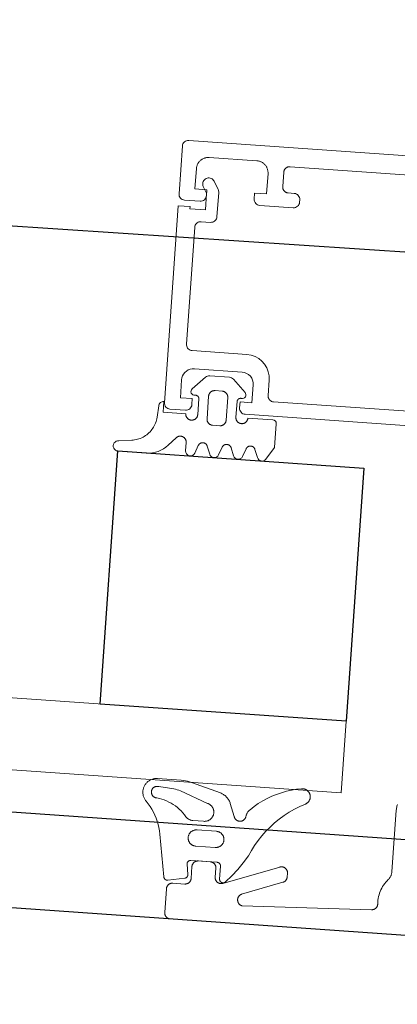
# Model space of a CAD drawing. Header units: metres. Extents: x 63115 to 703450, y -261936 to -53969.
# Tile 63 of 256: x 161062 to 161094, y -144077 to -143995. Entities that reach past the tile are written whole.
import ezdxf

# ---------------------------------------------------------------- set-up
doc = ezdxf.new("R2010")
doc.units = ezdxf.units.M
doc.layers.add('_01Hulplijnen', color=6, linetype='Continuous', plot=False)
for name, color, linetype in [('_02Binnenwanden', 2, 'Continuous'), ('_03-PROJECTION', 1, 'Continuous'), ('LAYER98', 7, 'Continuous')]:
    doc.layers.add(name, color=color, linetype=linetype)

# ---------------------------------------------------------------- blocks, each defined once
blk = doc.blocks.new('ruit_950x8')
at = {"layer": '_01Hulplijnen'}
blk.add_lwpolyline([(0, 0), (950, 0), (950, 8), (0, 8)], close=True, dxfattribs=at)
blk = doc.blocks.new('*U162')
at = {"layer": '_03-PROJECTION'}
blk.add_lwpolyline([(82.85, 12.5), (103.443, 12.5), (103.443, 33.704), (82.85, 33.704)], close=True, dxfattribs=at)
at = {"layer": 'LAYER98', "color": 7, "linetype": 'Continuous', "lineweight": 9}
for points in [[(99.35, 60), (50.35, 60)], [(99.85, 55.5), (99.85, 59.5)], [(92.55, 57.7), (92.551, 57.754), (92.556, 57.808), (92.563, 57.862), (92.574, 57.915), (92.586, 57.968), (92.603, 58.019), (92.622, 58.07), (92.643, 58.12), (92.667, 58.168), (92.694, 58.216), (92.722, 58.261), (92.754, 58.305), (92.788, 58.347), (92.825, 58.388), (92.863, 58.426), (92.903, 58.462), (92.945, 58.496), (92.989, 58.528), (93.035, 58.557), (93.082, 58.583), (93.13, 58.607), (93.18, 58.629), (93.231, 58.647), (93.283, 58.664), (93.335, 58.677), (93.388, 58.687), (93.442, 58.694), (93.496, 58.698), (93.55, 58.7)], [(93.55, 58.7), (97.55, 58.7)], [(97.55, 58.7), (97.604, 58.698), (97.659, 58.694), (97.712, 58.687), (97.765, 58.677), (97.818, 58.663), (97.87, 58.647), (97.92, 58.629), (97.97, 58.607), (98.019, 58.583), (98.066, 58.557), (98.112, 58.528), (98.156, 58.496), (98.198, 58.462), (98.238, 58.426), (98.276, 58.388), (98.312, 58.347), (98.346, 58.305), (98.377, 58.261), (98.407, 58.215), (98.434, 58.168), (98.458, 58.12), (98.479, 58.07), (98.498, 58.019), (98.514, 57.968), (98.527, 57.915), (98.537, 57.862), (98.544, 57.808), (98.548, 57.754), (98.55, 57.7)], [(75.15, 58.4), (90.75, 58.4)], [(90.75, 58.4), (90.777, 58.399), (90.804, 58.397), (90.832, 58.393), (90.858, 58.388), (90.884, 58.382), (90.91, 58.374), (90.935, 58.365), (90.96, 58.354), (90.985, 58.342), (91.008, 58.328), (91.031, 58.314), (91.053, 58.298), (91.074, 58.281), (91.094, 58.263), (91.113, 58.244), (91.131, 58.224), (91.148, 58.202), (91.164, 58.18), (91.178, 58.158), (91.192, 58.134), (91.204, 58.11), (91.214, 58.085), (91.224, 58.06), (91.232, 58.034), (91.239, 58.007), (91.244, 57.981), (91.248, 57.954), (91.25, 57.927), (91.25, 57.9)], [(91.25, 57.9), (91.25, 56.7)], [(93.55, 55.5), (93.55, 56), (92.55, 56), (92.55, 57.7)], [(98.55, 57.7), (98.55, 56), (97.55, 56), (97.55, 55.5)], [(79.31, 37.5), (93.05, 37.5), (93.147, 37.51), (93.241, 37.538), (93.328, 37.584), (93.404, 37.646), (93.465, 37.722), (93.512, 37.809), (93.541, 37.902), (93.55, 38), (93.55, 38.5), (92.55, 38.5), (92.55, 40), (92.569, 40.195), (92.625, 40.383), (92.718, 40.556), (92.842, 40.707), (92.995, 40.832), (93.167, 40.924), (93.355, 40.981), (93.55, 41), (97.55, 41), (97.723, 40.985), (97.892, 40.94), (98.05, 40.866), (98.193, 40.766), (98.316, 40.643), (98.416, 40.5), (98.49, 40.342), (98.535, 40.174), (98.55, 40), (98.55, 38.5), (97.55, 38.5), (97.55, 38), (97.559, 37.902), (97.588, 37.809), (97.634, 37.722), (97.697, 37.646), (97.772, 37.584), (97.859, 37.538), (97.953, 37.51), (98.05, 37.5), (99.35, 37.5), (99.448, 37.51), (99.542, 37.538), (99.627, 37.584), (99.704, 37.646), (99.765, 37.722), (99.812, 37.809), (99.84, 37.902), (99.85, 38), (99.85, 54.5), (98.85, 54.5), (98.85, 54.3), (97.55, 54.3), (97.55, 55.7), (97.866, 56.248), (97.903, 56.327), (97.925, 56.411), (97.933, 56.498), (97.925, 56.585), (97.903, 56.669), (97.866, 56.748), (97.816, 56.819), (97.754, 56.881), (97.683, 56.931), (97.604, 56.968), (97.52, 56.99), (97.433, 56.998), (97.346, 56.99), (97.262, 56.968), (97.183, 56.931), (97.112, 56.881), (97.05, 56.819), (97, 56.748), (96.617, 56.084), (96.588, 56.025), (96.567, 55.963), (96.554, 55.899), (96.55, 55.834), (96.55, 53.8), (96.557, 53.713), (96.58, 53.629), (96.617, 53.55), (96.667, 53.479), (96.728, 53.417), (96.799, 53.367), (96.878, 53.33), (96.963, 53.308), (97.05, 53.3), (97.85, 53.3), (97.937, 53.292), (98.021, 53.27), (98.1, 53.233), (98.171, 53.183), (98.233, 53.122), (98.283, 53.05), (98.32, 52.971), (98.342, 52.887), (98.35, 52.8), (98.35, 43), (98.342, 42.913), (98.32, 42.829), (98.283, 42.75), (98.233, 42.678), (98.171, 42.617), (98.1, 42.567), (98.021, 42.53), (97.937, 42.508), (97.85, 42.5), (93.25, 42.5), (92.903, 42.47), (92.566, 42.38), (92.25, 42.232), (91.964, 42.032), (91.717, 41.786), (91.517, 41.5), (91.371, 41.184), (91.28, 40.847), (91.25, 40.5), (91.25, 39.2), (91.243, 39.113), (91.22, 39.029), (91.183, 38.95), (91.133, 38.879), (91.072, 38.817), (91, 38.767), (90.92, 38.73), (90.836, 38.708), (90.75, 38.7), (79.479, 38.7)], [(90.75, 56.2), (90.25, 56.2)], [(91.25, 56.7), (91.25, 56.673), (91.248, 56.646), (91.244, 56.619), (91.239, 56.593), (91.232, 56.566), (91.224, 56.54), (91.214, 56.515), (91.204, 56.49), (91.192, 56.466), (91.178, 56.442), (91.165, 56.419), (91.148, 56.397), (91.131, 56.376), (91.113, 56.356), (91.094, 56.337), (91.074, 56.319), (91.053, 56.302), (91.031, 56.286), (91.008, 56.271), (90.985, 56.258), (90.96, 56.246), (90.935, 56.235), (90.91, 56.226), (90.884, 56.218), (90.858, 56.212), (90.832, 56.207), (90.804, 56.203), (90.777, 56.201), (90.75, 56.2)], [(89.75, 55.7), (89.75, 55.5)], [(90.25, 55), (93.05, 55)], [(98.05, 55), (99.35, 55)], [(93.188, 39.313), (94.229, 40.354)], [(94.583, 40.5), (96.222, 40.5)], [(96.576, 40.354), (97.617, 39.312)], [(93.802, 38.509), (93.802, 38.525), (93.8, 38.541), (93.798, 38.558), (93.795, 38.573), (93.792, 38.589), (93.787, 38.605), (93.781, 38.62), (93.774, 38.635), (93.767, 38.65), (93.759, 38.664), (93.75, 38.678), (93.741, 38.691), (93.73, 38.704), (93.719, 38.716), (93.708, 38.727), (93.696, 38.738), (93.683, 38.748), (93.669, 38.758), (93.656, 38.767), (93.642, 38.774), (93.627, 38.782), (93.612, 38.788), (93.596, 38.794), (93.581, 38.798), (93.565, 38.802), (93.549, 38.805), (93.533, 38.807), (93.517, 38.808), (93.5, 38.809), (93.484, 38.808), (93.468, 38.807), (93.452, 38.804)], [(95.102, 39.3), (95.076, 39.299), (95.048, 39.297), (95.021, 39.293), (94.995, 39.288), (94.968, 39.282), (94.943, 39.274), (94.917, 39.265), (94.892, 39.254), (94.869, 39.242), (94.844, 39.229), (94.822, 39.214), (94.8, 39.198), (94.779, 39.181), (94.758, 39.163), (94.74, 39.144), (94.721, 39.124), (94.705, 39.103), (94.689, 39.081), (94.674, 39.058), (94.661, 39.034), (94.649, 39.01), (94.638, 38.985), (94.628, 38.96), (94.621, 38.934), (94.614, 38.908), (94.609, 38.881), (94.605, 38.854), (94.603, 38.827), (94.602, 38.8)], [(94.602, 38.8), (94.602, 36.9)], [(95.703, 39.3), (95.102, 39.3)], [(96.203, 38.8), (96.202, 38.827), (96.2, 38.854), (96.196, 38.881), (96.191, 38.908), (96.184, 38.934), (96.176, 38.96), (96.167, 38.985), (96.156, 39.01), (96.144, 39.034), (96.13, 39.058), (96.116, 39.081), (96.1, 39.103), (96.083, 39.124), (96.065, 39.144), (96.046, 39.163), (96.026, 39.181), (96.005, 39.198), (95.983, 39.214), (95.96, 39.229), (95.937, 39.242), (95.913, 39.254), (95.887, 39.265), (95.862, 39.274), (95.836, 39.282), (95.81, 39.288), (95.784, 39.293), (95.756, 39.297), (95.729, 39.299), (95.703, 39.3)], [(96.203, 36.9), (96.203, 38.8)], [(97.353, 38.804), (97.337, 38.807), (97.321, 38.808), (97.304, 38.809), (97.289, 38.808), (97.272, 38.807), (97.255, 38.805), (97.24, 38.802), (97.224, 38.798), (97.208, 38.794), (97.193, 38.788), (97.178, 38.782), (97.164, 38.774), (97.149, 38.767), (97.135, 38.758), (97.122, 38.748), (97.109, 38.738), (97.097, 38.727), (97.085, 38.716), (97.075, 38.704), (97.064, 38.691), (97.054, 38.678), (97.045, 38.664), (97.038, 38.65), (97.031, 38.635), (97.024, 38.62), (97.018, 38.605), (97.013, 38.589), (97.009, 38.573), (97.006, 38.558), (97.004, 38.541), (97.002, 38.525), (97.002, 38.509)], [(93.802, 37.2), (93.802, 38.509)], [(97.002, 38.509), (97.002, 37.2)], [(98.002, 37.2), (99.903, 37.2), (99.903, 38.1)], [(90.703, 37.2), (92.802, 37.2)], [(92.802, 37.2), (92.803, 37.173), (92.805, 37.146), (92.809, 37.119), (92.814, 37.093), (92.821, 37.066), (92.829, 37.041), (92.838, 37.015), (92.849, 36.99), (92.861, 36.966), (92.875, 36.943), (92.889, 36.92), (92.905, 36.898), (92.921, 36.877), (92.94, 36.857), (92.958, 36.837), (92.979, 36.819), (93, 36.802), (93.022, 36.787), (93.044, 36.772), (93.068, 36.759), (93.092, 36.747), (93.118, 36.736), (93.143, 36.727), (93.168, 36.719), (93.195, 36.712), (93.221, 36.707), (93.249, 36.704), (93.275, 36.701), (93.302, 36.701), (93.33, 36.701), (93.356, 36.704), (93.383, 36.707), (93.41, 36.712), (93.436, 36.719), (93.462, 36.727), (93.488, 36.736), (93.512, 36.747), (93.537, 36.759), (93.56, 36.772), (93.583, 36.787), (93.605, 36.802), (93.625, 36.819), (93.646, 36.837), (93.666, 36.857), (93.683, 36.877), (93.701, 36.898), (93.716, 36.92), (93.731, 36.943), (93.744, 36.966), (93.756, 36.99), (93.767, 37.015), (93.776, 37.041), (93.784, 37.066), (93.791, 37.093), (93.795, 37.119), (93.799, 37.146), (93.801, 37.173), (93.802, 37.2)], [(97.002, 37.2), (97.003, 37.173), (97.005, 37.146), (97.009, 37.119), (97.014, 37.093), (97.021, 37.066), (97.029, 37.041), (97.038, 37.015), (97.048, 36.99), (97.061, 36.966), (97.074, 36.943), (97.088, 36.92), (97.105, 36.898), (97.122, 36.877), (97.139, 36.857), (97.159, 36.837), (97.179, 36.819), (97.2, 36.802), (97.222, 36.787), (97.245, 36.772), (97.268, 36.759), (97.292, 36.747), (97.318, 36.736), (97.343, 36.727), (97.369, 36.719), (97.395, 36.712), (97.421, 36.707), (97.449, 36.704), (97.475, 36.701), (97.502, 36.701), (97.53, 36.701), (97.556, 36.704), (97.583, 36.707), (97.61, 36.712), (97.636, 36.719), (97.662, 36.727), (97.687, 36.736), (97.712, 36.747), (97.737, 36.759), (97.76, 36.772), (97.783, 36.787), (97.805, 36.802), (97.826, 36.819), (97.846, 36.837), (97.865, 36.857), (97.883, 36.877), (97.9, 36.898), (97.917, 36.92), (97.93, 36.943), (97.944, 36.966), (97.956, 36.99), (97.966, 37.015), (97.976, 37.041), (97.984, 37.066), (97.991, 37.093), (97.996, 37.119), (98, 37.146), (98.001, 37.173), (98.002, 37.2)], [(100.302, 37.7), (100.38, 36.736)], [(91.065, 33.887), (90.403, 34.9), (90.403, 36.9)], [(94.602, 36.9), (94.603, 36.873), (94.605, 36.846), (94.609, 36.819), (94.614, 36.793), (94.621, 36.766), (94.628, 36.74), (94.638, 36.715), (94.649, 36.69), (94.661, 36.666), (94.674, 36.642), (94.689, 36.62), (94.705, 36.598), (94.721, 36.576), (94.74, 36.556), (94.758, 36.537), (94.779, 36.519), (94.799, 36.502), (94.822, 36.486), (94.844, 36.472), (94.868, 36.458), (94.892, 36.446), (94.917, 36.436), (94.943, 36.426), (94.968, 36.418), (94.995, 36.412), (95.021, 36.407), (95.048, 36.403), (95.076, 36.401), (95.102, 36.4)], [(95.102, 36.4), (95.703, 36.4)], [(95.703, 36.4), (95.729, 36.401), (95.756, 36.403), (95.784, 36.407), (95.81, 36.412), (95.836, 36.418), (95.862, 36.426), (95.887, 36.436), (95.913, 36.446), (95.937, 36.458), (95.96, 36.472), (95.983, 36.486), (96.005, 36.502), (96.026, 36.519), (96.046, 36.537), (96.065, 36.556), (96.083, 36.576), (96.1, 36.598), (96.116, 36.62), (96.13, 36.642), (96.144, 36.666), (96.156, 36.69), (96.167, 36.715), (96.176, 36.74), (96.184, 36.766), (96.191, 36.793), (96.196, 36.819), (96.2, 36.846), (96.202, 36.873), (96.203, 36.9)], [(100.38, 36.736), (100.393, 36.613), (100.414, 36.491), (100.44, 36.37), (100.473, 36.251), (100.513, 36.134), (100.559, 36.02), (100.612, 35.908), (100.669, 35.799), (100.734, 35.693), (100.804, 35.592), (100.879, 35.494), (100.96, 35.4), (101.046, 35.311), (101.136, 35.227), (101.232, 35.148), (101.331, 35.074), (101.434, 35.006), (101.541, 34.944), (101.65, 34.887), (101.763, 34.837), (101.878, 34.793), (101.997, 34.755), (102.116, 34.724), (102.237, 34.699), (102.359, 34.682)], [(92.029, 34.63), (91.773, 33.962)], [(92.776, 34.63), (92.768, 34.65), (92.758, 34.67), (92.748, 34.689), (92.736, 34.708), (92.724, 34.726), (92.71, 34.743), (92.696, 34.76), (92.68, 34.775), (92.665, 34.79), (92.647, 34.804), (92.629, 34.817), (92.611, 34.829), (92.592, 34.84), (92.573, 34.849), (92.552, 34.858), (92.532, 34.866), (92.511, 34.872), (92.49, 34.877), (92.468, 34.882), (92.447, 34.885), (92.424, 34.886), (92.403, 34.887), (92.38, 34.886), (92.359, 34.885), (92.337, 34.882), (92.316, 34.877), (92.294, 34.872), (92.274, 34.866), (92.253, 34.858), (92.233, 34.849), (92.213, 34.84), (92.195, 34.829), (92.176, 34.817), (92.159, 34.804), (92.141, 34.79), (92.125, 34.775), (92.11, 34.76), (92.095, 34.743), (92.082, 34.726), (92.069, 34.708), (92.058, 34.689), (92.047, 34.67), (92.038, 34.65), (92.029, 34.63)], [(93.029, 33.97), (92.776, 34.63)], [(94.029, 34.63), (93.776, 33.97)], [(94.776, 34.63), (94.768, 34.65), (94.758, 34.67), (94.748, 34.689), (94.736, 34.708), (94.724, 34.726), (94.71, 34.743), (94.696, 34.76), (94.68, 34.775), (94.665, 34.79), (94.647, 34.804), (94.629, 34.817), (94.611, 34.829), (94.592, 34.84), (94.573, 34.849), (94.552, 34.858), (94.532, 34.866), (94.511, 34.872), (94.49, 34.878), (94.468, 34.882), (94.447, 34.885), (94.424, 34.886), (94.403, 34.887), (94.38, 34.886), (94.359, 34.885), (94.337, 34.882), (94.316, 34.878), (94.294, 34.872), (94.274, 34.866), (94.253, 34.858), (94.233, 34.849), (94.213, 34.84), (94.195, 34.829), (94.176, 34.817), (94.159, 34.804), (94.141, 34.79), (94.125, 34.775), (94.11, 34.76), (94.095, 34.743), (94.082, 34.726), (94.069, 34.708), (94.058, 34.689), (94.047, 34.67), (94.038, 34.65), (94.029, 34.63)], [(95.029, 33.97), (94.776, 34.63)], [(96.029, 34.63), (95.776, 33.97)], [(96.776, 34.63), (96.768, 34.65), (96.758, 34.67), (96.748, 34.689), (96.736, 34.708), (96.724, 34.726), (96.71, 34.743), (96.696, 34.76), (96.68, 34.775), (96.665, 34.79), (96.647, 34.804), (96.629, 34.817), (96.611, 34.829), (96.592, 34.84), (96.573, 34.849), (96.552, 34.858), (96.532, 34.866), (96.511, 34.872), (96.49, 34.878), (96.468, 34.882), (96.447, 34.885), (96.424, 34.886), (96.403, 34.887), (96.38, 34.886), (96.359, 34.885), (96.337, 34.882), (96.316, 34.878), (96.294, 34.872), (96.274, 34.866), (96.253, 34.858), (96.233, 34.849), (96.213, 34.84), (96.195, 34.829), (96.176, 34.817), (96.159, 34.804), (96.141, 34.79), (96.125, 34.775), (96.11, 34.76), (96.095, 34.743), (96.082, 34.726), (96.069, 34.708), (96.058, 34.689), (96.047, 34.67), (96.038, 34.65), (96.029, 34.63)], [(97.029, 33.971), (96.776, 34.63)], [(98.673, 35.135), (98.655, 35.155), (98.635, 35.174), (98.614, 35.191), (98.592, 35.208), (98.57, 35.223), (98.546, 35.237), (98.522, 35.25), (98.497, 35.261), (98.471, 35.271), (98.446, 35.28), (98.418, 35.287), (98.392, 35.292), (98.365, 35.296), (98.338, 35.299), (98.311, 35.3), (98.284, 35.3), (98.256, 35.298), (98.229, 35.295), (98.202, 35.29), (98.175, 35.284), (98.149, 35.276), (98.124, 35.267), (98.098, 35.257), (98.074, 35.245), (98.049, 35.232), (98.026, 35.217), (98.003, 35.202), (97.982, 35.185), (97.961, 35.167), (97.942, 35.147), (97.924, 35.127), (97.907, 35.106), (97.89, 35.084), (97.875, 35.061), (97.862, 35.037), (97.85, 35.013), (97.838, 34.988), (97.83, 34.962), (97.821, 34.936), (97.814, 34.909), (97.809, 34.883), (97.805, 34.855), (97.803, 34.828), (97.802, 34.801)], [(97.802, 34.801), (97.802, 34.114)], [(99.281, 34.477), (98.673, 35.135)], [(102.359, 34.682), (103.435, 34.555)], [(103.443, 33.704), (101.045, 33.704)], [(82.85, 12.5), (82.85, 6.5)], [(78.071, 5.879), (78.095, 5.801), (78.115, 5.722), (78.13, 5.643), (78.141, 5.562), (78.148, 5.481), (78.15, 5.4)], [(86.165, 6.623), (86.128, 6.627), (86.092, 6.63), (86.056, 6.631), (86.019, 6.629), (85.983, 6.626), (85.947, 6.621), (85.912, 6.614), (85.876, 6.604), (85.841, 6.593), (85.808, 6.58), (85.775, 6.565), (85.742, 6.549), (85.71, 6.531), (85.68, 6.511), (85.651, 6.489), (85.623, 6.466), (85.596, 6.441), (85.571, 6.415), (85.546, 6.388), (85.524, 6.359), (85.503, 6.329), (85.485, 6.298), (85.467, 6.266), (85.452, 6.233), (85.437, 6.2), (85.425, 6.165), (85.416, 6.13), (85.407, 6.095), (85.401, 6.059), (85.397, 6.023), (85.394, 5.987), (85.394, 5.95), (85.396, 5.914), (85.399, 5.878), (85.405, 5.842), (85.413, 5.806), (85.422, 5.771), (85.433, 5.736), (85.447, 5.702), (85.461, 5.669), (85.478, 5.637), (85.497, 5.606), (85.517, 5.575), (85.54, 5.546), (85.563, 5.519), (85.587, 5.492), (85.614, 5.467), (85.641, 5.443), (85.67, 5.421), (85.701, 5.401), (85.732, 5.382), (85.763, 5.365)], [(90.339, 4.575), (90.019, 4.862), (89.685, 5.13), (89.335, 5.38), (88.973, 5.61), (88.599, 5.82), (88.213, 6.009), (87.819, 6.176), (87.415, 6.322), (87.004, 6.445), (86.586, 6.545), (86.165, 6.623)], [(96.241, 6.635), (96.066, 6.628), (95.893, 6.612), (95.72, 6.588), (95.548, 6.555), (95.379, 6.513)], [(98.231, 6.634), (96.241, 6.635)], [(99.056, 4.684), (99.098, 4.73), (99.138, 4.778), (99.175, 4.829), (99.209, 4.881), (99.241, 4.935), (99.269, 4.991), (99.294, 5.048), (99.317, 5.107), (99.335, 5.167), (99.351, 5.227), (99.364, 5.288), (99.373, 5.35), (99.378, 5.413), (99.38, 5.475), (99.379, 5.538), (99.375, 5.6), (99.367, 5.662), (99.355, 5.724), (99.34, 5.784), (99.323, 5.844), (99.301, 5.903), (99.277, 5.961), (99.25, 6.017), (99.219, 6.072), (99.185, 6.125), (99.149, 6.176), (99.11, 6.225), (99.069, 6.271), (99.025, 6.316), (98.978, 6.358), (98.929, 6.397), (98.879, 6.434), (98.827, 6.468), (98.772, 6.499), (98.716, 6.527), (98.659, 6.552), (98.6, 6.573), (98.541, 6.592), (98.479, 6.607), (98.417, 6.619), (98.356, 6.627), (98.293, 6.632), (98.231, 6.634)], [(92.903, 5.794), (92.833, 5.771), (92.764, 5.744), (92.698, 5.713), (92.632, 5.679), (92.569, 5.642), (92.508, 5.601), (92.45, 5.557), (92.393, 5.51), (92.339, 5.459), (92.289, 5.406), (92.241, 5.351), (92.196, 5.293), (92.154, 5.232), (92.115, 5.17), (92.08, 5.105), (92.048, 5.039), (92.021, 4.971)], [(95.379, 6.513), (92.903, 5.794)], [(96.254, 5.735), (96.388, 5.778), (96.524, 5.813), (96.663, 5.84), (96.801, 5.858)], [(96.801, 5.858), (98.076, 5.97)], [(98.076, 5.97), (98.101, 5.976), (98.127, 5.979), (98.154, 5.981), (98.18, 5.982), (98.207, 5.981), (98.233, 5.979), (98.259, 5.976), (98.286, 5.97), (98.311, 5.964), (98.336, 5.956), (98.361, 5.947), (98.385, 5.937), (98.409, 5.925), (98.432, 5.912), (98.455, 5.897), (98.475, 5.882), (98.496, 5.865), (98.516, 5.848), (98.535, 5.829), (98.552, 5.809), (98.568, 5.789), (98.583, 5.767), (98.598, 5.745), (98.611, 5.722), (98.623, 5.698), (98.632, 5.674), (98.642, 5.649), (98.649, 5.623), (98.656, 5.598), (98.661, 5.572), (98.664, 5.545), (98.666, 5.519), (98.667, 5.493), (98.666, 5.466), (98.663, 5.44), (98.66, 5.414), (98.654, 5.388), (98.648, 5.362), (98.639, 5.337), (98.63, 5.312), (98.62, 5.288), (98.608, 5.265), (98.594, 5.242), (98.58, 5.22), (98.564, 5.198), (98.547, 5.178), (98.53, 5.158), (98.511, 5.14), (98.491, 5.123), (98.47, 5.106), (98.449, 5.091), (98.426, 5.077), (98.403, 5.064), (98.379, 5.053), (98.355, 5.042), (98.331, 5.034), (98.305, 5.026), (98.279, 5.02), (98.253, 5.015), (98.227, 5.012), (98.201, 5.01), (98.174, 5.01)], [(78.15, 5.4), (78.15, 0.23)], [(85.763, 5.365), (86.208, 5.128), (86.64, 4.867), (87.057, 4.585), (87.458, 4.281), (87.844, 3.956), (88.211, 3.611), (88.56, 3.247), (88.889, 2.865), (89.198, 2.467), (89.484, 2.052), (89.749, 1.624), (89.991, 1.182), (90.208, 0.727)], [(92.021, 4.971), (91.622, 3.91)], [(93.914, 4.857), (96.254, 5.735)], [(98.174, 5.01), (97.964, 4.979), (97.756, 4.937), (97.551, 4.884), (97.349, 4.818), (97.152, 4.742), (96.958, 4.655), (96.77, 4.557), (96.587, 4.449), (96.412, 4.331), (96.242, 4.203), (96.081, 4.066), (95.926, 3.921), (95.781, 3.767), (95.644, 3.605)], [(90.643, 3.983), (90.634, 4.035), (90.624, 4.086), (90.61, 4.136), (90.593, 4.186), (90.575, 4.234), (90.553, 4.282), (90.53, 4.328), (90.503, 4.374), (90.475, 4.417), (90.444, 4.459), (90.411, 4.5), (90.376, 4.539), (90.339, 4.575)], [(94.139, 3.337), (94.097, 3.337), (94.056, 3.339), (94.014, 3.343), (93.973, 3.35), (93.932, 3.359), (93.892, 3.37), (93.853, 3.383), (93.814, 3.398), (93.776, 3.415), (93.74, 3.435), (93.704, 3.456), (93.668, 3.479), (93.635, 3.504), (93.604, 3.531), (93.573, 3.559), (93.544, 3.589), (93.517, 3.621), (93.492, 3.654), (93.468, 3.688), (93.446, 3.723), (93.426, 3.76), (93.409, 3.798), (93.393, 3.836), (93.379, 3.875), (93.368, 3.915), (93.358, 3.956), (93.351, 3.997), (93.346, 4.038), (93.343, 4.08), (93.342, 4.122), (93.344, 4.163), (93.348, 4.205), (93.354, 4.246), (93.363, 4.287), (93.374, 4.327), (93.386, 4.366), (93.401, 4.405), (93.417, 4.443), (93.437, 4.48), (93.458, 4.517), (93.48, 4.552), (93.505, 4.585), (93.532, 4.617), (93.559, 4.648), (93.589, 4.677), (93.621, 4.705), (93.653, 4.73), (93.687, 4.754), (93.722, 4.777), (93.759, 4.797), (93.796, 4.815), (93.834, 4.831), (93.874, 4.845), (93.914, 4.857)], [(97.712, 2.013), (97.765, 2.284), (97.832, 2.552), (97.914, 2.815), (98.009, 3.074), (98.12, 3.327), (98.244, 3.573), (98.381, 3.813), (98.532, 4.044), (98.695, 4.267), (98.87, 4.48), (99.056, 4.684)], [(91.622, 3.91), (91.613, 3.885), (91.603, 3.859), (91.592, 3.834), (91.58, 3.81), (91.566, 3.786), (91.551, 3.763), (91.535, 3.741), (91.517, 3.72), (91.499, 3.7), (91.479, 3.681), (91.458, 3.663), (91.437, 3.646), (91.415, 3.631), (91.391, 3.616), (91.367, 3.604), (91.342, 3.592), (91.317, 3.581), (91.292, 3.573), (91.265, 3.565), (91.239, 3.559), (91.211, 3.554), (91.184, 3.551), (91.157, 3.549), (91.129, 3.549), (91.102, 3.55), (91.076, 3.553), (91.048, 3.557), (91.022, 3.563), (90.996, 3.57), (90.969, 3.579), (90.944, 3.589), (90.919, 3.6), (90.895, 3.613), (90.872, 3.627), (90.848, 3.642), (90.827, 3.658), (90.806, 3.676), (90.786, 3.695), (90.767, 3.715), (90.75, 3.735), (90.733, 3.757), (90.717, 3.78), (90.704, 3.803), (90.691, 3.827), (90.679, 3.852), (90.669, 3.877), (90.661, 3.903), (90.653, 3.93), (90.647, 3.956), (90.643, 3.983)], [(95.039, 3.337), (94.139, 3.337)], [(95.644, 3.605), (95.609, 3.571), (95.572, 3.54), (95.534, 3.51), (95.494, 3.483), (95.453, 3.457), (95.411, 3.434), (95.367, 3.414), (95.322, 3.395), (95.276, 3.379), (95.23, 3.366), (95.183, 3.355), (95.135, 3.346), (95.087, 3.34), (95.039, 3.337)], [(93.038, 1.22), (93, 1.22), (92.964, 1.222), (92.927, 1.226), (92.891, 1.232), (92.855, 1.24), (92.82, 1.25), (92.785, 1.261), (92.75, 1.275), (92.717, 1.29), (92.685, 1.307), (92.653, 1.326), (92.623, 1.347), (92.593, 1.369), (92.566, 1.393), (92.539, 1.418), (92.513, 1.445), (92.49, 1.473), (92.467, 1.502), (92.447, 1.533), (92.427, 1.564), (92.411, 1.597), (92.395, 1.63), (92.381, 1.665), (92.37, 1.699), (92.36, 1.735), (92.352, 1.771), (92.346, 1.807), (92.342, 1.844), (92.34, 1.88), (92.34, 1.917), (92.342, 1.954), (92.346, 1.99), (92.352, 2.027), (92.36, 2.063), (92.37, 2.098), (92.381, 2.133), (92.395, 2.167), (92.411, 2.201), (92.427, 2.233), (92.447, 2.265), (92.467, 2.295), (92.49, 2.324), (92.513, 2.353), (92.539, 2.379), (92.566, 2.405), (92.593, 2.428), (92.623, 2.45), (92.653, 2.471), (92.685, 2.49), (92.717, 2.507), (92.75, 2.523), (92.785, 2.536), (92.82, 2.548), (92.855, 2.558), (92.891, 2.566), (92.927, 2.572), (92.964, 2.576), (93, 2.578), (93.038, 2.578)], [(93.038, 2.578), (94.637, 2.578)], [(94.637, 2.578), (94.674, 2.578), (94.711, 2.576), (94.748, 2.572), (94.784, 2.566), (94.82, 2.558), (94.855, 2.548), (94.89, 2.536), (94.924, 2.523), (94.958, 2.507), (94.991, 2.49), (95.022, 2.471), (95.052, 2.45), (95.082, 2.428), (95.11, 2.405), (95.136, 2.379), (95.162, 2.353), (95.185, 2.324), (95.208, 2.295), (95.228, 2.265), (95.248, 2.233), (95.264, 2.201), (95.28, 2.167), (95.293, 2.133), (95.305, 2.098), (95.315, 2.063), (95.323, 2.027), (95.33, 1.99), (95.333, 1.954), (95.335, 1.917), (95.335, 1.88), (95.333, 1.844), (95.33, 1.807), (95.323, 1.771), (95.315, 1.735), (95.305, 1.699), (95.293, 1.665), (95.28, 1.63), (95.264, 1.597), (95.248, 1.564), (95.228, 1.533), (95.208, 1.502), (95.185, 1.473), (95.162, 1.445), (95.136, 1.418), (95.11, 1.393), (95.082, 1.369), (95.052, 1.347), (95.022, 1.326), (94.991, 1.307), (94.958, 1.29), (94.924, 1.275), (94.89, 1.261), (94.855, 1.25), (94.82, 1.24), (94.784, 1.232), (94.748, 1.226), (94.711, 1.222), (94.674, 1.22), (94.637, 1.22)], [(97.131, -1.533), (97.712, 2.013)], [(94.637, 1.22), (93.038, 1.22)], [(78.15, 0.23), (78.151, 0.178), (78.156, 0.125), (78.163, 0.073), (78.172, 0.021), (78.184, -0.03), (78.2, -0.08), (78.217, -0.13), (78.237, -0.178), (78.26, -0.226), (78.286, -0.272), (78.313, -0.317), (78.343, -0.36), (78.375, -0.402), (78.41, -0.442)], [(86.85, -0.5), (86.85, -0.472), (86.853, -0.445), (86.857, -0.418), (86.862, -0.391), (86.869, -0.364), (86.876, -0.338), (86.886, -0.312), (86.897, -0.287), (86.91, -0.263), (86.923, -0.239), (86.938, -0.216), (86.955, -0.194), (86.972, -0.173), (86.99, -0.152), (87.01, -0.133), (87.031, -0.115), (87.052, -0.098), (87.075, -0.083), (87.098, -0.068), (87.122, -0.055), (87.147, -0.043), (87.171, -0.032), (87.198, -0.023), (87.224, -0.016), (87.25, -0.01), (87.278, -0.005), (87.305, -0.002), (87.333, 0), (87.36, 0), (87.387, -0.001), (87.415, -0.004), (87.442, -0.008), (87.468, -0.014), (87.495, -0.021), (87.521, -0.03)], [(90.208, 0.727), (90.594, 0.11), (91.016, -0.484), (91.472, -1.051), (91.961, -1.59)], [(92.85, -0.5), (92.85, -0.473), (92.853, -0.446), (92.856, -0.419), (92.862, -0.393), (92.868, -0.366), (92.875, -0.34), (92.885, -0.315), (92.896, -0.29), (92.908, -0.266), (92.921, -0.242), (92.936, -0.219), (92.952, -0.198), (92.968, -0.176), (92.987, -0.156), (93.006, -0.137), (93.026, -0.119), (93.047, -0.102), (93.069, -0.086), (93.092, -0.072), (93.116, -0.058), (93.14, -0.046), (93.165, -0.036), (93.19, -0.026), (93.216, -0.018), (93.243, -0.012), (93.269, -0.007), (93.295, -0.003), (93.323, -0.001), (93.35, 0)], [(93.35, 0), (94.35, 0)], [(94.35, 0), (94.376, -0.001), (94.404, -0.003), (94.431, -0.007), (94.458, -0.012), (94.484, -0.018), (94.509, -0.026), (94.535, -0.035), (94.56, -0.046), (94.583, -0.058), (94.608, -0.072), (94.63, -0.086), (94.653, -0.102), (94.673, -0.119), (94.694, -0.137), (94.712, -0.156), (94.731, -0.176), (94.748, -0.198), (94.763, -0.219), (94.778, -0.242), (94.792, -0.266), (94.803, -0.29), (94.814, -0.315), (94.824, -0.34), (94.832, -0.366), (94.838, -0.393), (94.843, -0.419), (94.847, -0.446), (94.849, -0.473), (94.85, -0.5)], [(78.41, -0.442), (78.508, -0.556), (78.601, -0.676), (78.687, -0.801), (78.766, -0.93), (78.838, -1.063), (78.904, -1.199), (78.961, -1.339), (79.011, -1.482), (79.054, -1.627), (79.089, -1.774), (79.117, -1.923), (79.135, -2.073), (79.147, -2.224), (79.15, -2.375), (79.145, -2.527)], [(86.85, -0.819), (86.85, -0.5)], [(87.178, -1.288), (87.154, -1.278), (87.129, -1.267), (87.106, -1.255), (87.083, -1.241), (87.061, -1.227), (87.04, -1.211), (87.019, -1.194), (87, -1.176), (86.982, -1.157), (86.964, -1.137), (86.948, -1.116), (86.932, -1.094), (86.918, -1.072), (86.906, -1.048), (86.894, -1.024), (86.884, -1), (86.875, -0.975), (86.868, -0.95), (86.861, -0.924), (86.856, -0.898), (86.853, -0.872), (86.85, -0.845), (86.85, -0.819)], [(87.521, -0.03), (92.178, -1.726)], [(92.477, -0.301), (92.478, -0.285), (92.479, -0.268), (92.481, -0.252), (92.484, -0.236), (92.488, -0.22), (92.493, -0.205), (92.499, -0.19), (92.504, -0.175), (92.512, -0.16), (92.52, -0.146), (92.529, -0.133), (92.539, -0.119), (92.548, -0.107), (92.559, -0.094), (92.571, -0.083), (92.583, -0.072), (92.595, -0.062), (92.609, -0.052), (92.623, -0.044), (92.636, -0.036), (92.651, -0.029), (92.667, -0.022), (92.681, -0.017), (92.697, -0.012), (92.712, -0.008), (92.729, -0.005), (92.745, -0.003), (92.761, -0.001), (92.777, -0.001)], [(92.477, -1.382), (92.477, -0.301)], [(92.777, -0.001), (94.977, -0.001)], [(92.85, -1.256), (92.85, -0.5)], [(94.85, -0.5), (94.85, -1.5)], [(94.977, -0.001), (94.994, -0.001), (95.009, -0.003), (95.025, -0.005), (95.042, -0.008), (95.057, -0.012), (95.073, -0.016), (95.087, -0.022), (95.102, -0.028), (95.117, -0.035), (95.131, -0.043), (95.145, -0.052), (95.158, -0.061), (95.17, -0.071), (95.182, -0.082), (95.194, -0.094), (95.205, -0.105), (95.215, -0.118), (95.224, -0.131), (95.233, -0.145), (95.242, -0.159), (95.249, -0.173), (95.255, -0.188), (95.26, -0.203), (95.265, -0.218), (95.269, -0.234), (95.273, -0.25), (95.275, -0.266), (95.277, -0.282), (95.277, -0.298), (95.277, -0.314), (95.276, -0.33), (95.274, -0.346)], [(95.274, -0.346), (95.146, -1.177)], [(90.565, -2.525), (87.178, -1.288)], [(91.961, -1.59), (91.972, -1.602), (91.985, -1.612), (91.998, -1.623), (92.01, -1.632), (92.024, -1.64), (92.039, -1.648), (92.053, -1.656), (92.068, -1.662), (92.083, -1.667), (92.099, -1.672), (92.115, -1.676), (92.13, -1.679), (92.146, -1.681), (92.163, -1.682), (92.178, -1.682), (92.195, -1.682), (92.211, -1.68), (92.227, -1.678), (92.243, -1.675), (92.258, -1.671), (92.274, -1.666), (92.29, -1.661), (92.304, -1.654), (92.319, -1.647), (92.333, -1.639), (92.346, -1.63), (92.36, -1.621), (92.372, -1.61), (92.384, -1.6), (92.395, -1.588), (92.406, -1.576), (92.417, -1.563), (92.425, -1.55), (92.434, -1.537), (92.443, -1.522), (92.45, -1.508), (92.456, -1.493), (92.461, -1.478), (92.466, -1.462), (92.47, -1.447), (92.473, -1.431), (92.475, -1.415), (92.477, -1.398), (92.477, -1.382)], [(92.178, -1.726), (92.205, -1.735), (92.231, -1.742), (92.258, -1.748), (92.285, -1.752), (92.312, -1.755), (92.339, -1.756), (92.367, -1.756), (92.395, -1.754), (92.421, -1.751), (92.449, -1.746), (92.475, -1.74), (92.501, -1.732), (92.528, -1.723), (92.553, -1.713), (92.578, -1.701), (92.602, -1.688), (92.625, -1.673), (92.648, -1.657), (92.669, -1.641), (92.69, -1.623), (92.709, -1.603), (92.728, -1.583), (92.746, -1.562), (92.761, -1.54), (92.776, -1.517), (92.79, -1.493), (92.802, -1.469), (92.813, -1.443), (92.823, -1.417), (92.831, -1.391), (92.837, -1.365), (92.843, -1.338), (92.847, -1.311), (92.849, -1.283), (92.85, -1.256)], [(94.85, -1.5), (94.85, -1.527), (94.853, -1.554), (94.856, -1.581), (94.862, -1.607), (94.868, -1.634), (94.875, -1.66), (94.885, -1.685), (94.896, -1.71), (94.908, -1.734), (94.921, -1.758), (94.936, -1.781), (94.952, -1.802), (94.968, -1.824), (94.987, -1.844), (95.006, -1.863), (95.026, -1.881), (95.047, -1.898), (95.069, -1.914), (95.092, -1.928), (95.116, -1.942), (95.14, -1.954), (95.165, -1.965), (95.19, -1.974), (95.216, -1.982), (95.243, -1.988), (95.269, -1.993), (95.295, -1.997), (95.323, -1.999), (95.35, -2)], [(95.146, -1.177), (95.144, -1.193), (95.143, -1.209), (95.143, -1.226), (95.143, -1.242), (95.145, -1.259), (95.147, -1.275), (95.151, -1.291), (95.155, -1.307), (95.16, -1.323), (95.166, -1.338), (95.172, -1.353), (95.18, -1.368), (95.189, -1.382), (95.198, -1.396), (95.208, -1.409), (95.218, -1.421), (95.229, -1.433), (95.242, -1.445), (95.253, -1.455), (95.267, -1.465), (95.281, -1.475), (95.294, -1.483), (95.309, -1.491), (95.324, -1.498), (95.339, -1.504), (95.355, -1.509), (95.371, -1.513), (95.387, -1.517)], [(95.387, -1.517), (96.78, -1.78)], [(96.78, -1.78), (96.796, -1.782), (96.813, -1.784), (96.829, -1.785), (96.845, -1.785), (96.862, -1.784), (96.878, -1.782), (96.895, -1.779), (96.911, -1.775), (96.926, -1.771), (96.942, -1.765), (96.958, -1.759), (96.972, -1.752), (96.987, -1.744), (97, -1.735), (97.014, -1.726), (97.027, -1.716), (97.04, -1.705), (97.051, -1.693), (97.063, -1.681), (97.073, -1.668), (97.083, -1.655), (97.091, -1.641), (97.1, -1.626), (97.107, -1.612), (97.114, -1.597), (97.12, -1.581), (97.125, -1.565), (97.128, -1.55), (97.131, -1.533)], [(95.35, -2), (96.35, -2)], [(96.35, -2), (96.376, -2.001), (96.404, -2.003), (96.431, -2.007), (96.458, -2.012), (96.484, -2.018), (96.509, -2.026), (96.535, -2.035), (96.56, -2.046), (96.583, -2.058), (96.608, -2.072), (96.63, -2.086), (96.653, -2.102), (96.673, -2.119), (96.694, -2.137), (96.712, -2.156), (96.731, -2.176), (96.748, -2.198), (96.763, -2.219), (96.778, -2.242), (96.792, -2.266), (96.803, -2.29), (96.814, -2.315), (96.824, -2.34), (96.832, -2.366), (96.838, -2.393), (96.843, -2.419), (96.847, -2.446), (96.849, -2.473), (96.85, -2.5)], [(79.145, -2.527), (79.144, -2.554), (79.145, -2.582), (79.147, -2.609), (79.151, -2.636), (79.156, -2.663), (79.163, -2.69), (79.17, -2.716), (79.18, -2.742), (79.191, -2.767), (79.203, -2.791), (79.216, -2.815), (79.232, -2.838), (79.248, -2.86), (79.265, -2.882), (79.284, -2.902), (79.302, -2.921), (79.323, -2.939), (79.344, -2.956), (79.367, -2.972), (79.39, -2.987), (79.415, -3), (79.439, -3.012), (79.464, -3.022), (79.49, -3.032), (79.516, -3.04), (79.543, -3.046), (79.57, -3.051), (79.597, -3.054), (79.625, -3.056)], [(79.625, -3.056), (90.431, -3.484)], [(90.431, -3.484), (90.458, -3.479), (90.484, -3.472), (90.51, -3.464), (90.536, -3.454), (90.56, -3.443), (90.584, -3.431), (90.609, -3.417), (90.631, -3.403), (90.654, -3.386), (90.674, -3.369), (90.695, -3.351), (90.714, -3.332), (90.732, -3.311), (90.75, -3.29), (90.765, -3.268), (90.78, -3.245), (90.793, -3.221), (90.805, -3.197), (90.816, -3.172), (90.826, -3.146), (90.833, -3.12), (90.84, -3.094), (90.845, -3.067), (90.849, -3.04), (90.851, -3.013), (90.852, -2.985), (90.852, -2.958), (90.85, -2.931), (90.846, -2.904), (90.841, -2.877), (90.834, -2.851), (90.827, -2.824), (90.818, -2.799), (90.807, -2.774), (90.795, -2.749), (90.782, -2.725), (90.768, -2.702), (90.752, -2.68), (90.735, -2.658), (90.717, -2.638), (90.698, -2.618), (90.678, -2.6), (90.657, -2.583), (90.635, -2.566), (90.613, -2.551), (90.588, -2.538), (90.565, -2.525)], [(96.85, -2.5), (96.85, -4.5)], [(96.85, -4.5), (96.849, -4.527), (96.847, -4.554), (96.843, -4.581), (96.838, -4.607), (96.832, -4.634), (96.824, -4.66), (96.814, -4.685), (96.803, -4.71), (96.792, -4.734), (96.778, -4.758), (96.763, -4.781), (96.748, -4.802), (96.731, -4.824), (96.712, -4.844), (96.694, -4.863), (96.673, -4.881), (96.653, -4.898), (96.63, -4.914), (96.608, -4.928), (96.583, -4.942), (96.56, -4.954), (96.535, -4.965), (96.509, -4.974), (96.484, -4.982), (96.458, -4.988), (96.43, -4.993), (96.404, -4.997), (96.376, -4.999), (96.35, -5)], [(96.35, -5), (75.35, -5)]]:
    blk.add_lwpolyline(points, dxfattribs=at)
for points in [[(99.85, 59.5, 0.414221), (99.35, 60)], [(90.25, 56.2, 0.414225), (89.75, 55.7)], [(89.75, 55.5, 0.41451), (90.25, 55)], [(93.05, 55, 0.41451), (93.55, 55.5)], [(97.55, 55.5, 0.414534), (98.05, 55)], [(99.35, 55, 0.41452), (99.85, 55.5)], [(94.229, 40.354, -0.198912), (94.583, 40.5)], [(96.222, 40.5, -0.198912), (96.576, 40.354)], [(93.452, 38.804, -0.730728), (93.188, 39.313)], [(97.617, 39.312, -0.730751), (97.353, 38.805)], [(99.903, 38.1, -0.415188), (100.302, 37.7)], [(90.403, 36.9, -0.416571), (90.703, 37.2)], [(103.435, 34.555, -1.005856), (103.443, 33.704)], [(91.773, 33.962, -0.61196), (91.065, 33.886)], [(93.776, 33.97, -0.687726), (93.029, 33.97)], [(95.776, 33.97, -0.687726), (95.029, 33.97)], [(97.802, 34.114, -0.831947), (97.029, 33.971)], [(101.045, 33.704, -0.209487), (99.281, 34.477)]]:
    blk.add_lwpolyline(points, format="xyb", dxfattribs=at)
at = {"layer": 'LAYER98', "color": 2, "linetype": 'Continuous', "lineweight": 9}
for points in [[(904.787, 12.5), (82.85, 12.5)], [(904.787, 12.5), (82.85, 12.5)], [(904.787, 6.5), (82.85, 6.5)]]:
    blk.add_lwpolyline(points, dxfattribs=at)
blk = doc.blocks.new('pui_02')
at = {"layer": '_01Hulplijnen'}
blk.add_lwpolyline([(-3683.244, -2153.989), (-2813.27, -2519.632), (-1888.232, -2684.239), (-1593.735, -2716.683), (0, -2821.903)], dxfattribs=at)
at = {"layer": '_03-PROJECTION', "xscale": -1}
for name, p, rotation in [('*U162', (-928.194, -2813.028), 355.9999999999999), ('ruit_950x8', (-948.244, -2816.638), 356)]:
    blk.add_blockref(name, p, dxfattribs=dict(at, rotation=rotation))

msp = doc.modelspace()

# ---------------------------------------------------------------- block references
at = {"layer": '_02Binnenwanden'}
msp.add_blockref('pui_02', (162099.369, -141258.61), dxfattribs=at)

doc.saveas('drawing.dxf')
